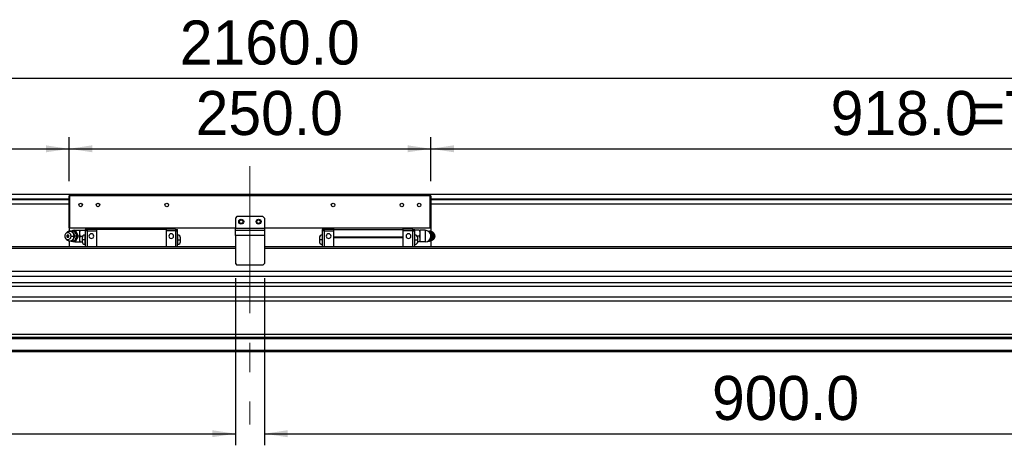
# Model space of a CAD drawing. Header units: millimetres. Extents: x 40 to 3320, y 40 to 2336.
# Tile 5 of 8: x 1153 to 1833, y 1155 to 1449. Entities that reach past the tile are written whole.
import ezdxf

# ---------------------------------------------------------------- set-up
doc = ezdxf.new("R2010")
doc.units = ezdxf.units.MM
doc.header["$LTSCALE"] = 8
doc.linetypes.add('CENTERX2', pattern=[20.32, 12.7, -2.54, 2.54, -2.54])
doc.layers.add('DIMNS', color=7, linetype='Continuous')
doc.styles.add('SLDTEXTSTYLE7', font='txt')
doc.dimstyles.new('SLDDIMSTYLE3', dxfattribs={"dimtxt": 30.4, "dimasz": 16, "dimexe": 0, "dimexo": 0.0625, "dimgap": 7.6, "dimtad": 2, "dimdec": 1, "dimrnd": 1e-09, "dimzin": 4, "dimdsep": 46, "dimtxsty": 'SLDTEXTSTYLE7', "dimsah": 1, "dimcen": 0.09, "dimadec": 0, "dimazin": 1, "dimtfac": 1, "dimtdec": 1, "dimtofl": 0, "dimtmove": 0, "dimatfit": 3, "dimfxl": 0, "dimfrac": 2, "dimtolj": 1, "dimtzin": 12, "dimarcsym": 0})

# ---------------------------------------------------------------- blocks, each defined once
blk = doc.blocks.new('_D_13')
at = {"layer": 'DIMNS'}
for p, q in [((231.7, 1307.07), (231.7, 1416.41)), ((2391.7, 1307.07), (2391.7, 1416.41)), ((231.7, 1408.41), (2391.7, 1408.41))]:
    blk.add_line(p, q, dxfattribs=at)
for points in [[(231.7, 1408.41), (247.7, 1406.01), (247.7, 1410.81)], [(2391.7, 1408.41), (2375.7, 1410.81), (2375.7, 1406.01)]]:
    blk.add_solid(points, dxfattribs=at)
at = {"layer": 'DIMNS', "insert": (1263.24, 1448.3), "char_height": 30.4, "attachment_point": 1, "style": 'SLDTEXTSTYLE7'}
blk.add_mtext('2160.0', dxfattribs=at)
blk = doc.blocks.new('_D_14')
at = {"layer": 'DIMNS'}
for p, q in [((268.7, 1327.57), (268.7, 1367.67)), ((1186.7, 1337.27), (1186.7, 1367.67)), ((268.7, 1359.67), (1186.7, 1359.67))]:
    blk.add_line(p, q, dxfattribs=at)
for points in [[(268.7, 1359.67), (284.7, 1357.27), (284.7, 1362.07)], [(1186.7, 1359.67), (1170.7, 1362.07), (1170.7, 1357.27)]]:
    blk.add_solid(points, dxfattribs=at)
at = {"layer": 'DIMNS', "char_height": 30.4, "attachment_point": 1, "style": 'SLDTEXTSTYLE7'}
for s, insert in [('918.0', (492.35, 1399.55)), ('=T/2+18mm', (589.21, 1399.55))]:
    blk.add_mtext(s, dxfattribs=dict(at, insert=insert))
blk = doc.blocks.new('_D_15')
at = {"layer": 'DIMNS'}
for p, q in [((1186.7, 1337.27), (1186.7, 1367.71)), ((1436.7, 1337.27), (1436.7, 1367.71)), ((1186.7, 1359.71), (1436.7, 1359.71))]:
    blk.add_line(p, q, dxfattribs=at)
for points in [[(1186.7, 1359.71), (1202.7, 1357.31), (1202.7, 1362.11)], [(1436.7, 1359.71), (1420.7, 1362.11), (1420.7, 1357.31)]]:
    blk.add_solid(points, dxfattribs=at)
at = {"layer": 'DIMNS', "insert": (1274.22, 1399.6), "char_height": 30.4, "attachment_point": 1, "style": 'SLDTEXTSTYLE7'}
blk.add_mtext('250.0', dxfattribs=at)
blk = doc.blocks.new('_D_16')
at = {"layer": 'DIMNS'}
for p, q in [((1436.7, 1337.27), (1436.7, 1367.71)), ((2354.7, 1327.57), (2354.7, 1367.71)), ((1436.7, 1359.71), (2354.7, 1359.71))]:
    blk.add_line(p, q, dxfattribs=at)
for points in [[(1436.7, 1359.71), (1452.7, 1357.31), (1452.7, 1362.11)], [(2354.7, 1359.71), (2338.7, 1362.11), (2338.7, 1357.31)]]:
    blk.add_solid(points, dxfattribs=at)
at = {"layer": 'DIMNS', "char_height": 30.4, "attachment_point": 1, "style": 'SLDTEXTSTYLE7'}
for s, insert in [('918.0', (1713.16, 1399.6)), ('=T/2+18mm', (1810.02, 1399.6))]:
    blk.add_mtext(s, dxfattribs=dict(at, insert=insert))
blk = doc.blocks.new('_D_17')
at = {"layer": 'DIMNS'}
for p, q in [((1301.7, 1270.25), (1301.7, 1154.96)), ((401.7, 1263.25), (401.7, 1154.96)), ((401.7, 1162.96), (1301.7, 1162.96))]:
    blk.add_line(p, q, dxfattribs=at)
for points in [[(401.7, 1162.96), (417.7, 1160.56), (417.7, 1165.36)], [(1301.7, 1162.96), (1285.7, 1165.36), (1285.7, 1160.56)]]:
    blk.add_solid(points, dxfattribs=at)
at = {"layer": 'DIMNS', "insert": (792.65, 1202.85), "char_height": 30.4, "attachment_point": 1, "style": 'SLDTEXTSTYLE7'}
blk.add_mtext('900.0', dxfattribs=at)
blk = doc.blocks.new('_D_18')
at = {"layer": 'DIMNS'}
for p, q in [((1321.7, 1270.25), (1321.7, 1154.96)), ((2221.7, 1263.25), (2221.7, 1154.96)), ((1321.7, 1162.96), (2221.7, 1162.96))]:
    blk.add_line(p, q, dxfattribs=at)
for points in [[(1321.7, 1162.96), (1337.7, 1160.56), (1337.7, 1165.36)], [(2221.7, 1162.96), (2205.7, 1165.36), (2205.7, 1160.56)]]:
    blk.add_solid(points, dxfattribs=at)
at = {"layer": 'DIMNS', "insert": (1631.12, 1202.85), "char_height": 30.4, "attachment_point": 1, "style": 'SLDTEXTSTYLE7'}
blk.add_mtext('900.0', dxfattribs=at)

msp = doc.modelspace()

# ---------------------------------------------------------------- linework, layer by layer
at = {"color": 7, "linetype": 'Continuous', "lineweight": 25}
for p, q in [((264.702359, 1328.2580335), (2358.70246, 1328.2580335)), ((1187.0024071, 1327.408034), (1186.7024095, 1327.1080289)), ((1187.0024071, 1327.408034), (1436.4024119, 1327.408034)), ((1187.0024071, 1327.408034), (1187.0024071, 1327.1080289)), ((1436.4024119, 1327.408034), (1436.4024119, 1327.1080289)), ((1436.7024095, 1327.1080289), (1436.4024119, 1327.408034)), ((264.702359, 1321.7580352), (1186.7024095, 1321.7580352)), ((1186.7024095, 1305.2080307), (1186.7024095, 1327.1080289)), ((1187.0024071, 1327.1080289), (1186.7024095, 1327.1080289)), ((1436.4024119, 1327.1080289), (1187.0024071, 1327.1080289)), ((1187.0024071, 1327.1080289), (1187.0024071, 1305.2080307)), ((1436.4024119, 1305.2080307), (1436.4024119, 1327.1080289)), ((1436.7024095, 1327.1080289), (1436.4024119, 1327.1080289)), ((1436.7024095, 1327.1080289), (1436.7024095, 1305.2080307)), ((1436.7024095, 1321.7580352), (2358.70246, 1321.7580352)), ((1302.7024099, 1312.9080344), (1301.7024097, 1311.9080398)), ((1301.7024097, 1311.9080398), (1301.7024097, 1304.9080406)), ((1320.7024091, 1312.9080344), (1302.7024099, 1312.9080344)), ((1321.7024093, 1311.9080398), (1320.7024091, 1312.9080344)), ((1321.7024093, 1311.9080398), (1321.7024093, 1304.9080406)), ((1184.8904432, 1301.6957153), (1184.3075545, 1301.0382463)), ((1187.0024071, 1305.2080307), (1186.7024095, 1305.2080307)), ((1186.7024095, 1305.2080307), (1187.0024071, 1304.9080331)), ((1186.7024095, 1305.2080307), (1186.7024095, 1302.9080291)), ((1188.639784, 1302.9080291), (1186.8363858, 1302.9080291)), ((1187.0024071, 1305.2080307), (1301.7024097, 1305.2080307)), ((1187.0024071, 1305.2080307), (1187.0024071, 1304.9080331)), ((1301.7024097, 1304.9080331), (1187.0024071, 1304.9080331)), ((1190.556565, 1302.9080291), (1188.639784, 1302.9080291)), ((1190.556565, 1302.9080291), (1191.263722, 1302.9080291)), ((1190.556565, 1302.9080291), (1191.4299221, 1301.1580292)), ((1190.6024085, 1303.4080301), (1194.0274031, 1303.4080301)), ((1192.2504545, 1301.1580292), (1191.263722, 1302.9080291)), ((1191.4299221, 1301.1580292), (1192.4166472, 1299.4080294)), ((1193.1238116, 1299.4080294), (1192.2504545, 1301.1580292)), ((1194.2024098, 1301.4080335), (1194.368215, 1303.4080301)), ((1194.2024098, 1301.4080335), (1194.2024098, 1303.4080301)), ((1194.368215, 1299.4080294), (1194.2024098, 1301.4080335)), ((1194.2024098, 1297.4080328), (1194.2024098, 1301.4080335)), ((1194.368215, 1303.4080301), (1197.7024094, 1303.4080301)), ((1197.7024094, 1300.1580347), (1197.6024077, 1300.1580347)), ((1199.2024125, 1304.0080328), (1197.7024094, 1304.0080328)), ((1197.7024094, 1304.0080328), (1197.7024094, 1303.0680303)), ((1199.2024125, 1303.0680303), (1197.7024094, 1303.0680303)), ((1197.7024094, 1303.0680303), (1197.7024094, 1291.9080366)), ((1199.2024125, 1304.1080345), (1199.2024125, 1303.1580333)), ((1199.2024125, 1304.1080345), (1205.7024108, 1304.1080345)), ((1199.2024125, 1303.1580333), (1199.2024125, 1291.9080291)), ((1199.2024125, 1303.1580333), (1205.7024108, 1303.1580333)), ((1205.7024108, 1304.9080331), (1205.7024108, 1303.9080311)), ((1253.7024112, 1303.9080311), (1205.7024108, 1303.9080311)), ((1205.7024108, 1303.9080311), (1205.7024108, 1291.9080366)), ((1253.7024112, 1304.9080331), (1253.7024112, 1303.9080311)), ((1260.2024094, 1304.1080345), (1253.7024112, 1304.1080345)), ((1253.7024112, 1303.9080311), (1253.7024112, 1291.9080366)), ((1260.2024094, 1303.1580333), (1253.7024112, 1303.1580333)), ((1260.2024094, 1304.1080345), (1260.2024094, 1303.1580333)), ((1260.2024094, 1304.0080328), (1261.7024088, 1304.0080328)), ((1260.2024094, 1303.1580333), (1260.2024094, 1291.9080291)), ((1260.2024094, 1303.0680303), (1261.7024088, 1303.0680303)), ((1261.7024088, 1303.0680303), (1261.7024088, 1304.0080328)), ((1261.7024088, 1291.9080366), (1261.7024088, 1303.0680303)), ((1261.8024104, 1300.1580347), (1261.7024088, 1300.1580347)), ((1301.7024097, 1304.9080406), (1321.7024093, 1304.9080406)), ((1301.7024097, 1303.4080375), (1301.7024097, 1304.9080406)), ((1301.7024097, 1299.9080379), (1301.7024097, 1303.4080375)), ((1301.7024097, 1303.4080375), (1321.7024093, 1303.4080375)), ((1321.7024093, 1305.2080307), (1436.4024119, 1305.2080307)), ((1321.7024093, 1304.9080406), (1321.7024093, 1303.4080375)), ((1436.4024119, 1304.9080331), (1321.7024093, 1304.9080331)), ((1321.7024093, 1303.4080375), (1321.7024093, 1299.9080379)), ((1361.7024102, 1300.1580347), (1361.6024086, 1300.1580347)), ((1363.2024096, 1304.0080328), (1361.7024102, 1304.0080328)), ((1361.7024102, 1304.0080328), (1361.7024102, 1303.0680303)), ((1363.2024096, 1303.0680303), (1361.7024102, 1303.0680303)), ((1361.7024102, 1303.0680303), (1361.7024102, 1291.9080366)), ((1363.2024096, 1303.1580333), (1363.2024096, 1304.1080345)), ((1363.2024096, 1304.1080345), (1369.7024078, 1304.1080345)), ((1363.2024096, 1291.9080366), (1363.2024096, 1303.1580333)), ((1363.2024096, 1303.1580333), (1369.7024078, 1303.1580333)), ((1369.7024078, 1303.9080311), (1369.7024078, 1304.9080331)), ((1369.7024078, 1298.9080359), (1369.7024078, 1303.9080311)), ((1369.7024078, 1303.9080311), (1417.7024083, 1303.9080311)), ((1417.7024083, 1303.9080311), (1417.7024083, 1304.9080331)), ((1424.2024065, 1304.1080345), (1417.7024083, 1304.1080345)), ((1417.7024083, 1298.9080359), (1417.7024083, 1303.9080311)), ((1424.2024065, 1303.1580333), (1417.7024083, 1303.1580333)), ((1424.2024065, 1303.1580333), (1424.2024065, 1304.1080345)), ((1424.2024065, 1304.0080328), (1425.7024096, 1304.0080328)), ((1424.2024065, 1291.9080366), (1424.2024065, 1303.1580333)), ((1424.2024065, 1303.0680303), (1425.7024096, 1303.0680303)), ((1425.7024096, 1303.0680303), (1425.7024096, 1304.0080328)), ((1429.036604, 1303.4080301), (1425.7024096, 1303.4080301)), ((1425.7024096, 1291.9080291), (1425.7024096, 1303.0680303)), ((1425.8024113, 1300.1580347), (1425.7024096, 1300.1580347)), ((1429.036604, 1303.4080301), (1429.2024092, 1301.4080335)), ((1429.2024092, 1301.4080335), (1429.036604, 1299.4080294)), ((1429.2024092, 1303.4080301), (1429.2024092, 1301.4080335)), ((1429.2024092, 1301.4080335), (1429.2024092, 1297.4080328)), ((1432.8024105, 1303.4080301), (1429.3774159, 1303.4080301)), ((1434.605533, 1302.9080291), (1435.8612762, 1302.9080291)), ((1435.8612762, 1302.9080291), (1436.7346258, 1301.1580292)), ((1436.5684332, 1302.9080291), (1435.8612762, 1302.9080291)), ((1436.7024095, 1305.2080307), (1436.4024119, 1305.2080307)), ((1436.7024095, 1305.2080307), (1436.4024119, 1304.9080331)), ((1436.4024119, 1305.2080307), (1436.4024119, 1304.9080331)), ((1437.5551583, 1301.1580292), (1436.5684332, 1302.9080291)), ((1436.7024095, 1305.2080307), (1436.7024095, 1302.6704226)), ((1436.7346258, 1301.1580292), (1437.7213658, 1299.4080294)), ((1438.4285153, 1299.4080294), (1437.5551583, 1301.1580292)), ((1439.0972645, 1301.0382463), (1438.5143758, 1301.6957153)), ((1184.3075545, 1297.77782), (1184.8904432, 1297.1203435)), ((1186.2364651, 1296.2508012), (1186.6858543, 1296.1750064)), ((1186.7024095, 1295.9080298), (1186.7024095, 1291.9080366)), ((1188.639784, 1295.9080298), (1186.8363858, 1295.9080298)), ((1188.0287842, 1299.4080294), (1190.1124732, 1299.4080294)), ((1190.556565, 1295.9080298), (1188.639784, 1295.9080298)), ((1191.4299221, 1297.6580296), (1190.556565, 1295.9080298)), ((1190.556565, 1295.9080298), (1191.263722, 1295.9080298)), ((1190.6024085, 1295.4080288), (1194.0274031, 1295.4080288)), ((1191.263722, 1295.9080298), (1192.2504545, 1297.6580296)), ((1192.4166472, 1299.4080294), (1191.4299221, 1297.6580296)), ((1192.2504545, 1297.6580296), (1193.1238116, 1299.4080294)), ((1192.4166472, 1299.4080294), (1193.1238116, 1299.4080294)), ((1194.2024098, 1297.4080328), (1194.368215, 1299.4080294)), ((1194.368215, 1295.4080288), (1194.2024098, 1297.4080328)), ((1194.2024098, 1295.4080288), (1194.2024098, 1297.4080328)), ((1194.368215, 1299.4080294), (1196.0899622, 1299.4080294)), ((1194.368215, 1295.4080288), (1195.7083435, 1295.4080288)), ((1195.7024128, 1298.2580323), (1195.7024128, 1296.9080318)), ((1195.7024128, 1296.9080318), (1195.7024128, 1295.5580313)), ((1197.7024094, 1296.9080318), (1197.6024077, 1296.9080318)), ((1197.6024077, 1293.6580289), (1197.7024094, 1293.6580289)), ((1261.7024088, 1296.9080318), (1261.8024104, 1296.9080318)), ((1261.7024088, 1293.6580289), (1261.8024104, 1293.6580289)), ((1263.7024091, 1296.9080318), (1263.7024091, 1298.2580323)), ((1263.7024091, 1295.5580313), (1263.7024091, 1296.9080318)), ((1301.7024097, 1299.9080379), (1301.7024097, 1280.4080356)), ((1321.7024093, 1299.9080379), (1301.7024097, 1299.9080379)), ((1321.7024093, 1299.9080379), (1321.7024093, 1280.4080356)), ((1359.7024099, 1298.2580323), (1359.7024099, 1296.9080318)), ((1359.7024099, 1296.9080318), (1359.7024099, 1295.5580313)), ((1361.7024102, 1296.9080318), (1361.6024086, 1296.9080318)), ((1361.6024086, 1293.6580289), (1361.7024102, 1293.6580289)), ((1369.7024078, 1298.5080291), (1369.7024078, 1298.9080359)), ((1369.7024078, 1298.9080359), (1417.7024083, 1298.9080359)), ((1369.7024078, 1298.5080291), (1417.7024083, 1298.5080291)), ((1369.7024078, 1291.9080366), (1369.7024078, 1298.5080291)), ((1417.7024083, 1298.5080291), (1417.7024083, 1298.9080359)), ((1417.7024083, 1291.9080366), (1417.7024083, 1298.5080291)), ((1425.7024096, 1296.9080318), (1425.8024113, 1296.9080318)), ((1425.7024096, 1293.6580289), (1425.8024113, 1293.6580289)), ((1429.036604, 1299.4080294), (1427.3148568, 1299.4080294)), ((1429.036604, 1295.4080288), (1427.6964755, 1295.4080288)), ((1427.7024062, 1296.9080318), (1427.7024062, 1298.2580323)), ((1427.7024062, 1295.5580313), (1427.7024062, 1296.9080318)), ((1429.036604, 1299.4080294), (1429.2024092, 1297.4080328)), ((1429.2024092, 1297.4080328), (1429.036604, 1295.4080288)), ((1429.2024092, 1297.4080328), (1429.2024092, 1295.4080288)), ((1432.8024105, 1295.4080288), (1429.3774159, 1295.4080288)), ((1434.7279311, 1295.9080298), (1435.8612762, 1295.9080298)), ((1436.7346258, 1297.6580296), (1435.8612762, 1295.9080298)), ((1436.5684332, 1295.9080298), (1435.8612762, 1295.9080298)), ((1436.5684332, 1295.9080298), (1437.5551583, 1297.6580296)), ((1436.7024095, 1296.1456437), (1436.7024095, 1291.9080366)), ((1437.7213658, 1299.4080294), (1436.7346258, 1297.6580296)), ((1437.5551583, 1297.6580296), (1438.4285153, 1299.4080294)), ((1438.4285153, 1299.4080294), (1437.7213658, 1299.4080294)), ((1438.5143758, 1297.1203435), (1439.0972645, 1297.77782)), ((1439.7024156, 1299.4080294), (1439.3635632, 1299.4080294)), ((1186.7024095, 1291.9092883), (243.7024505, 1291.9092883)), ((1301.7024097, 1291.9080366), (243.7024505, 1291.9080366)), ((2379.7023685, 1291.9080366), (1321.7024093, 1291.9080366)), ((2379.7023685, 1291.9092883), (1436.7024095, 1291.9092883)), ((1301.7024097, 1280.4080356), (1302.7024099, 1279.4080373)), ((1320.7024091, 1279.4080373), (1321.7024093, 1280.4080356)), ((2174.2024214, 1274.904925), (449.2023976, 1274.904925)), ((1320.7024091, 1279.4080373), (1302.7024099, 1279.4080373)), ((2379.7023685, 1267.2441859), (243.7024505, 1267.2441859)), ((2174.2024214, 1271.5049271), (449.2023976, 1271.5049271)), ((2379.7023685, 1264.6461088), (243.7024505, 1264.6461088)), ((2379.7023685, 1257.1405541), (243.7024505, 1257.1405541)), ((2379.7023685, 1254.5424808), (243.7024505, 1254.5424808)), ((2379.7023685, 1231.4080322), (243.7024505, 1231.4080322)), ((2379.7023685, 1229.4080319), (243.7024505, 1229.4080319)), ((2379.7023685, 1228.4080327), (243.7024505, 1228.4080327)), ((2379.7023685, 1220.4080322), (243.7024505, 1220.4080322)), ((2379.7023685, 1219.4080322), (243.7024505, 1219.4080322))]:
    msp.add_line(p, q, dxfattribs=at)
at = {"color": 8, "linetype": 'Continuous', "lineweight": 25}
for p, q in [((264.702359, 1325.2580349), (1186.7024095, 1325.2580349)), ((264.702359, 1324.7580339), (1186.7024095, 1324.7580339)), ((1436.7024095, 1325.2580349), (2358.70246, 1325.2580349)), ((1436.7024095, 1324.7580339), (2358.70246, 1324.7580339)), ((1197.6024077, 1300.1580347), (1197.6024077, 1296.9080318)), ((1261.8024104, 1296.9080318), (1261.8024104, 1300.1580347)), ((1361.6024086, 1300.1580347), (1361.6024086, 1296.9080318)), ((1425.8024113, 1296.9080318), (1425.8024113, 1300.1580347)), ((1197.6024077, 1296.9080318), (1197.6024077, 1293.6580289)), ((1261.8024104, 1293.6580289), (1261.8024104, 1296.9080318)), ((1361.6024086, 1296.9080318), (1361.6024086, 1293.6580289)), ((1425.8024113, 1293.6580289), (1425.8024113, 1296.9080318)), ((1301.7024097, 1290.9080345), (243.7024505, 1290.9080345)), ((2379.7023685, 1290.9080345), (1321.7024093, 1290.9080345))]:
    msp.add_line(p, q, dxfattribs=at)
at = {"color": 7, "linetype": 'Continuous', "lineweight": 25, "flags": 128}
for points in [[(1190.6011344, 1303.4080301), (1189.3650607, 1303.2118414), (1188.7250335, 1302.9400964)], [(1439.7024156, 1299.4080294), (1439.5377428, 1300.3073368), (1439.0972645, 1301.0382463)], [(1188.5897831, 1295.9512506), (1189.3681453, 1295.6032191), (1190.6043754, 1295.4080362)], [(1439.0972645, 1297.77782), (1439.5377428, 1298.5087294), (1439.7024156, 1299.4080294)]]:
    msp.add_lwpolyline(points, dxfattribs=at)
at = {"color": 7, "linetype": 'Continuous', "lineweight": 25}
for centre, radius in [((1194.7024095, 1320.9080322), 1.25), ((1206.7024095, 1320.9080322), 1.25), ((1254.2024095, 1320.9080322), 1.25), ((1369.2024095, 1320.9080322), 1.25), ((1416.7024095, 1320.9080322), 1.25), ((1428.7024095, 1320.9080322), 1.25), ((1305.7024095, 1309.4080372), 1.7), ((1305.7024095, 1309.4080322), 1.25), ((1317.7024095, 1309.4080372), 1.7), ((1317.7024095, 1309.4080322), 1.25)]:
    msp.add_circle(centre, radius, dxfattribs=at)
for centre, radius, start, end in [((1185.8655938, 1299.5523898), 2.168002, 356.1820306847, 183.8179693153), ((1187.0918051, 1299.6167699), 3.0278719, 356.04691166, 136.6382099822), ((1185.8655975, 1299.4589645), 0.7649426, 356.1820338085, 183.8179661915), ((1188.6423184, 1299.9136217), 2.9944084, 90.0484947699, 110.9250601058), ((1188.5850252, 1299.7214747), 3.1870248, 26.7918756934, 89.0155082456), ((1188.1274888, 1299.4152588), 3.7340748, 359.8890718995, 27.8216474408), ((1197.6024095, 1298.2580322), 1.9, 90, 180), ((1202.1024095, 1299.4080322), 1.65, 0, 180), ((1257.3024095, 1299.4080322), 1.65, 0, 180), ((1261.8024095, 1298.2580322), 1.9, 0, 90), ((1361.6024095, 1298.2580322), 1.9, 90, 180), ((1366.1024095, 1299.4080322), 1.65, 0, 180), ((1421.3024095, 1299.4080322), 1.65, 0, 180), ((1425.8024095, 1298.2580322), 1.9, 0, 90), ((1432.8024095, 1299.4080322), 4, 0, 90.0182461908), ((1433.8035764, 1299.639658), 3.300985, 27.385507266, 66.3997353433), ((1433.409571, 1299.4080294), 3.7574578, 332.2418509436, 27.7581490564), ((1435.447669, 1299.4504273), 3.0560039, 359.2050731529, 56.4134379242), ((1436.0968247, 1299.4931344), 3.2678469, 358.5076691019, 68.8674351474), ((1185.8655938, 1299.2636759), 2.1680015, 176.1822121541, 3.8177878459), ((1187.1118475, 1299.1535387), 3.0113983, 222.467078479, 4.8477998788), ((1185.8655975, 1299.3570966), 0.7649425, 176.182205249, 3.817794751), ((1188.6425224, 1298.9039637), 2.9959352, 248.3850029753, 269.9476296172), ((1188.5850058, 1299.0946151), 3.1870562, 270.984831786, 333.2077842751), ((1188.1274172, 1299.4008177), 3.7341464, 332.1786257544, 0.1106549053), ((1197.6024095, 1295.5580322), 1.9, 180, 270), ((1202.1024095, 1299.4080322), 1.65, 180, 0), ((1257.3024095, 1299.4080322), 1.65, 180, 0), ((1261.8024095, 1295.5580322), 1.9, 270, 360), ((1361.6024095, 1295.5580322), 1.9, 180, 270), ((1366.1024095, 1299.4080322), 1.65, 180, 0), ((1421.3024095, 1299.4080322), 1.65, 180, 0), ((1425.8024095, 1295.5580322), 1.9, 270, 360), ((1432.8024095, 1299.4080322), 4, 270.0281472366, 0), ((1433.8032888, 1299.176708), 3.3013816, 293.6027029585, 332.6120544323), ((1435.4869279, 1299.3453467), 3.017102, 302.6427886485, 1.1904508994), ((1436.0972544, 1299.3227809), 3.2674211, 291.0413976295, 1.4950420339)]:
    msp.add_arc(centre, radius, start, end, dxfattribs=at)
for points, knots in [([(1190.4158087, 1299.4084168), (1190.405427, 1299.6870186), (1190.3819617, 1300.3167307), (1189.966402, 1301.2308279), (1189.270302, 1302.0327306), (1188.3464646, 1302.5728307), (1187.3305297, 1302.7594664), (1186.5657989, 1302.7263966), (1186.2135722, 1302.5548416), (1186.163658, 1302.5305305)], [0, 0, 0, 0, 0.1339564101, 0.302776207, 0.4733581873, 0.6432110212, 0.810065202, 0.9730842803, 1, 1, 1, 1]), ([(1432.8024105, 1303.4080301), (1432.8024105, 1303.3479033), (1432.8024105, 1303.2276499), (1432.8024105, 1302.3026536), (1432.8024105, 1300.9804759), (1432.8024105, 1299.4080315), (1432.8024105, 1297.8355873), (1432.8024105, 1296.5134058), (1432.8024105, 1295.5884092), (1432.8024105, 1295.4681555), (1432.8024105, 1295.4080288)], [0, 0, 0, 0, 0.1249999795, 0.2500000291, 0.3749998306, 0.5000000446, 0.6249996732, 0.7499999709, 0.8750000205, 1, 1, 1, 1]), ([(1437.2814984, 1302.5315363), (1437.268288, 1302.5388352), (1437.0999743, 1302.6318301), (1436.9016881, 1302.6366335), (1436.7189647, 1302.6410599)], [0, 0, 0, 0, 0.0784869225, 1, 1, 1, 1]), ([(1185.767913, 1299.4080294), (1185.63656, 1299.4080294), (1185.3738511, 1299.4080294), (1185.1928528, 1299.4080294), (1185.1023526, 1299.4080294)], [0, 0, 0, 0, 0.4999942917, 1, 1, 1, 1]), ([(1185.767913, 1299.4080294), (1185.9079381, 1299.4080294), (1186.1879937, 1299.4080294), (1186.481891, 1299.4080294), (1186.6288425, 1299.4080294)], [0, 0, 0, 0, 0.499990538, 1, 1, 1, 1]), ([(1187.016377, 1296.1192612), (1187.0696409, 1296.1091828), (1187.4524128, 1296.0367565), (1188.1813662, 1296.2119849), (1189.075066, 1296.6399359), (1189.7983132, 1297.34133), (1190.2609357, 1298.2184291), (1190.4699201, 1298.9460415), (1190.4233833, 1299.3436928), (1190.4158087, 1299.4084168)], [0, 0, 0, 0, 0.0305926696, 0.2198488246, 0.4055915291, 0.5898615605, 0.7751122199, 0.9633959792, 1, 1, 1, 1]), ([(1190.4244737, 1299.4080294), (1190.4323726, 1299.4080294), (1190.4481704, 1299.4080294), (1190.2243722, 1299.4080294), (1190.1124732, 1299.4080294)], [0, 0, 0, 0, 0.5000004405, 1, 1, 1, 1]), ([(1191.8615566, 1299.4080294), (1191.5352174, 1299.4080294), (1190.8825389, 1299.4080294), (1190.5771621, 1299.4080294), (1190.4244737, 1299.4080294)], [0, 0, 0, 0, 0.4999998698, 1, 1, 1, 1]), ([(1197.6024077, 1296.9080318), (1197.3633957, 1296.9080318), (1196.9957192, 1296.9080318), (1196.5533642, 1296.9080318), (1196.2489737, 1296.9080318), (1196.0037591, 1296.9080318), (1195.7668265, 1296.9080318), (1195.7277893, 1296.9080318), (1195.7024128, 1296.9080318)], [0, 0, 0, 0, 0.2394563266, 0.3683600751, 0.5000004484, 0.6316392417, 0.7605441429, 1, 1, 1, 1]), ([(1261.8024104, 1296.9080318), (1262.0414224, 1296.9080318), (1262.409099, 1296.9080318), (1262.8514541, 1296.9080318), (1263.1558442, 1296.9080318), (1263.4010599, 1296.9080318), (1263.6379854, 1296.9080318), (1263.6770286, 1296.9080318), (1263.7024091, 1296.9080318)], [0, 0, 0, 0, 0.23945635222, 0.36836011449, 0.5000005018, 0.63163930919, 0.76054364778, 1, 1, 1, 1]), ([(1361.6024086, 1296.9080318), (1361.3633966, 1296.9080318), (1360.99572, 1296.9080318), (1360.5533649, 1296.9080318), (1360.2489748, 1296.9080318), (1360.0037591, 1296.9080318), (1359.7668336, 1296.9080318), (1359.7277904, 1296.9080318), (1359.7024099, 1296.9080318)], [0, 0, 0, 0, 0.23945635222, 0.36836011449, 0.5000005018, 0.63163930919, 0.76054364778, 1, 1, 1, 1]), ([(1425.8024113, 1296.9080318), (1426.0414233, 1296.9080318), (1426.4090998, 1296.9080318), (1426.8514548, 1296.9080318), (1427.1558453, 1296.9080318), (1427.4010599, 1296.9080318), (1427.6379925, 1296.9080318), (1427.6770297, 1296.9080318), (1427.7024062, 1296.9080318)], [0, 0, 0, 0, 0.2394563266, 0.3683600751, 0.5000004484, 0.6316392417, 0.7605441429, 1, 1, 1, 1]), ([(1436.7163272, 1296.17032), (1436.8444706, 1296.1731304), (1437.0404517, 1296.1774286), (1437.2120112, 1296.2681372), (1437.2713954, 1296.2995354)], [0, 0, 0, 0, 0.6538559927, 1, 1, 1, 1]), ([(1438.5033787, 1299.4080294), (1438.6973323, 1299.4080294), (1439.0852402, 1299.4080294), (1439.2707887, 1299.4080294), (1439.3635632, 1299.4080294)], [0, 0, 0, 0, 0.4999991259, 1, 1, 1, 1])]:
    msp.add_open_spline(points, degree=3, knots=knots, dxfattribs=at)
at = {"color": 8, "linetype": 'Continuous', "lineweight": 25}
for points, knots in [([(1190.6024085, 1302.9080291), (1190.6024085, 1302.9376185), (1190.6024085, 1303.1364276), (1190.6024085, 1303.3380441), (1190.6024085, 1303.3847014), (1190.6024085, 1303.4080301)], [0, 0, 0, 0, 0.0803997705, 0.5402003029, 1, 1, 1, 1]), ([(1190.6024085, 1295.4080288), (1190.6024085, 1295.4313614), (1190.6024085, 1295.4780267), (1190.6024085, 1295.6796313), (1190.6024085, 1295.8784403), (1190.6024085, 1295.9080298)], [0, 0, 0, 0, 0.4598005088, 0.9196001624, 1, 1, 1, 1])]:
    msp.add_open_spline(points, degree=3, knots=knots, dxfattribs=at)
at = {"layer": 'DIMNS', "linetype": 'CENTERX2', "lineweight": 18}
msp.add_line((1311.7024095, 1347.7080322), (1311.7024095, 1169.4080322), dxfattribs=at)

# ---------------------------------------------------------------- dimensions: what is measured, and where the dimension line sits
at = {"layer": 'DIMNS'}
for base, p1, p2, picture, middle in [((2391.7024095, 1408.4080322), (231.7024095, 1296.9080322), (2391.7024095, 1296.9080322), '_D_13', (1322.6501918, 1408.4080322)), ((1436.7024095, 1359.712617), (1186.7024095, 1327.1080322), (1436.7024095, 1327.1080322), '_D_15', (1322.6501918, 1359.712617)), ((1301.7024095, 1162.9610063), (401.7024095, 1273.4080372), (1301.7024095, 1280.4080372), '_D_17', (841.0798305, 1162.9610063)), ((2221.7024095, 1162.9610063), (1321.7024095, 1280.4080372), (2221.7024095, 1273.4080372), '_D_18', (1679.5471423, 1162.9610063))]:
    dim = msp.add_linear_dim(base=base, p1=p1, p2=p2, angle=0, dimstyle='SLDDIMSTYLE3', dxfattribs=at)
    dim.commit()
    dim.dimension.update_dxf_attribs({"geometry": picture, "text_midpoint": middle, "dimtype": 160})
for base, p1, p2, picture, middle in [((1186.7024095, 1359.6673842), (268.7024095, 1317.4080322), (1186.7024095, 1327.1080322), '_D_14', (655.3097391, 1359.6673842)), ((2354.7024095, 1359.712617), (1436.7024095, 1327.1080322), (2354.7024095, 1317.4080322), '_D_16', (1876.1174476, 1359.712617))]:
    dim = msp.add_linear_dim(base=base, p1=p1, p2=p2, angle=0, text='<>=T/2+18mm', dimstyle='SLDDIMSTYLE3', dxfattribs=at)
    dim.commit()
    dim.dimension.update_dxf_attribs({"geometry": picture, "text_midpoint": middle, "dimtype": 160})

doc.saveas('drawing.dxf')
